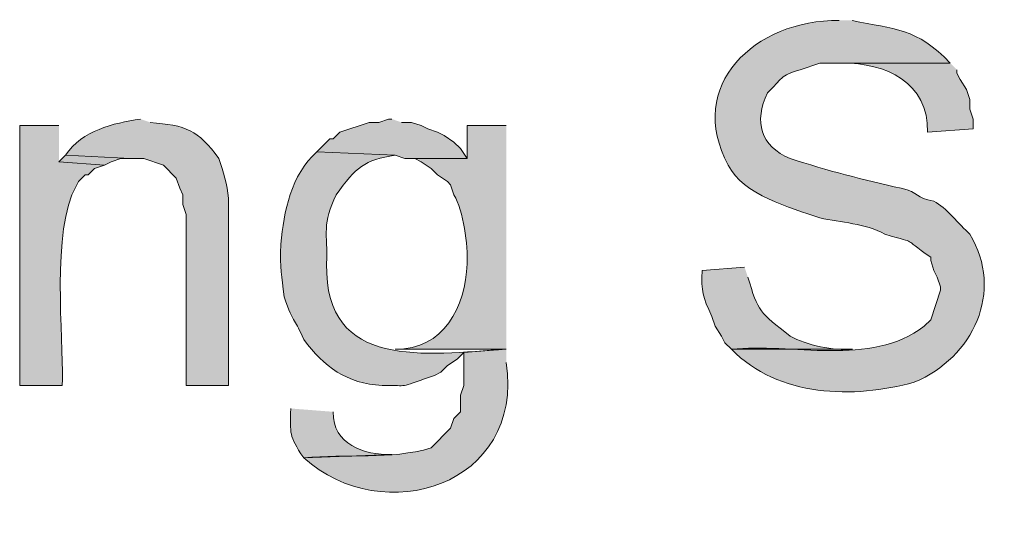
# Model space of a CAD drawing. Header units: inches. Extents: x 1352 to 2050, y -1711 to -1289.
# Tile 125 of 256: x 1957 to 1963.34, y -1588.23 to -1584.95. Entities that reach past the tile are written whole.
import ezdxf

# ---------------------------------------------------------------- set-up
doc = ezdxf.new("R2010")
doc.units = ezdxf.units.IN
doc.header["$MEASUREMENT"] = 0
doc.layers.add('图层 1', color=7, linetype='Continuous')

# ---------------------------------------------------------------- blocks, each defined once
blk = doc.blocks.new('block 10')
at = {"layer": '图层 1', "true_color": 0x221814}
h = blk.add_hatch(color=250, dxfattribs=at)
edge = h.paths.add_edge_path()
edge.add_spline(control_points=[(1962.2788, -1584.9534), (1961.7331, -1584.9489), (1961.2877, -1585.3744), (1961.5643, -1585.8849), (1961.6577, -1586.0758), (1961.9636, -1586.1609), (1962.1528, -1586.2239), (1962.2919, -1586.2556), (1962.4428, -1586.2577), (1962.5731, -1586.3294), (1962.8108, -1586.4017), (1962.6606, -1586.3362), (1962.8673, -1586.4775), (1962.8673, -1586.4775), (1962.8673, -1586.4985), (1962.8673, -1586.4985), (1962.8673, -1586.4985), (1962.8886, -1586.5622), (1962.8886, -1586.5622), (1962.8886, -1586.5622), (1962.9093, -1586.605), (1962.9093, -1586.605), (1962.9093, -1586.605), (1962.9307, -1586.6677), (1962.9307, -1586.6677), (1962.9307, -1586.6677), (1962.9307, -1586.689), (1962.9307, -1586.689), (1962.9307, -1586.689), (1962.8673, -1586.8795), (1962.8673, -1586.8795), (1962.8673, -1586.8795), (1962.8252, -1586.9219), (1962.8252, -1586.9219), (1962.4821, -1587.1858), (1961.965, -1587.0273), (1961.5847, -1587.0701), (1961.8892, -1587.3798), (1962.3684, -1587.3894), (1962.7618, -1587.2823), (1963.1422, -1587.1231), (1963.3413, -1586.699), (1963.1194, -1586.3294), (1963.0505, -1586.268), (1962.9658, -1586.1557), (1962.8886, -1586.1178), (1962.7667, -1586.0944), (1962.7991, -1586.0627), (1962.6778, -1586.0331), (1962.4401, -1585.9828), (1962.1979, -1585.918), (1961.9629, -1585.8429), (1961.769, -1585.7613), (1961.7294, -1585.6073), (1961.8158, -1585.4192), (1961.9095, -1585.333), (1961.8978, -1585.3048), (1962.026, -1585.271), (1962.026, -1585.271), (1962.1528, -1585.2286), (1962.1528, -1585.2286), (1962.1528, -1585.2286), (1962.993, -1585.2286), (1962.993, -1585.2286), (1962.777, -1584.9995), (1962.6337, -1585.013), (1962.3626, -1584.9534)], knot_values=[0, 0, 0, 0, 0.352778, 0.352778, 0.352778, 0.705556, 0.705556, 0.705556, 1.058333, 1.058333, 1.058333, 1.411111, 1.411111, 1.411111, 1.763889, 1.763889, 1.763889, 2.116667, 2.116667, 2.116667, 2.469444, 2.469444, 2.469444, 2.822222, 2.822222, 2.822222, 3.175, 3.175, 3.175, 3.527778, 3.527778, 3.527778, 3.880556, 3.880556, 3.880556, 4.233333, 4.233333, 4.233333, 4.586111, 4.586111, 4.586111, 4.938889, 4.938889, 4.938889, 5.291667, 5.291667, 5.291667, 5.644444, 5.644444, 5.644444, 5.997222, 5.997222, 5.997222, 6.35, 6.35, 6.35, 6.702778, 6.702778, 6.702778, 7.055556, 7.055556, 7.055556, 7.408333, 7.408333, 7.408333, 7.761111, 7.761111, 7.761111, 7.761111], degree=3, periodic=0)
edge.add_line((1962.3626, -1584.9534), (1962.2788, -1584.9534))
h = blk.add_hatch(color=250, dxfattribs=at)
edge = h.paths.add_edge_path()
edge.add_spline(control_points=[(1962.9934, -1585.2286), (1962.9934, -1585.2286), (1962.2995, -1585.2286), (1962.2995, -1585.2286), (1962.5731, -1585.2242), (1962.8583, -1585.3544), (1962.8459, -1585.6731), (1962.8459, -1585.6731), (1963.1401, -1585.6521), (1963.1401, -1585.6521), (1963.1401, -1585.6521), (1963.1401, -1585.5887), (1963.1401, -1585.5887), (1963.1401, -1585.5887), (1963.1191, -1585.5249), (1963.1191, -1585.5249), (1963.1191, -1585.5249), (1963.1191, -1585.4615), (1963.1191, -1585.4615), (1963.1191, -1585.4615), (1963.0981, -1585.3978), (1963.0981, -1585.3978), (1963.0981, -1585.3978), (1963.0564, -1585.3344), (1963.0564, -1585.3344), (1963.0564, -1585.3344), (1963.0354, -1585.2924), (1963.0354, -1585.2924), (1963.0354, -1585.2924), (1963.0354, -1585.271), (1963.0354, -1585.271)], knot_values=[0, 0, 0, 0, 0.352778, 0.352778, 0.352778, 0.705556, 0.705556, 0.705556, 1.058333, 1.058333, 1.058333, 1.411111, 1.411111, 1.411111, 1.763889, 1.763889, 1.763889, 2.116667, 2.116667, 2.116667, 2.469444, 2.469444, 2.469444, 2.822222, 2.822222, 2.822222, 3.175, 3.175, 3.175, 3.527778, 3.527778, 3.527778, 3.527778], degree=3, periodic=0)
edge.add_line((1963.0354, -1585.271), (1962.9934, -1585.2286))
h = blk.add_hatch(color=250, dxfattribs=at)
edge = h.paths.add_edge_path()
edge.add_spline(control_points=[(1957.2545, -1585.6307), (1957.2545, -1585.6307), (1957.0023, -1585.6307), (1957.0023, -1585.6307), (1957.0023, -1585.6307), (1957.0023, -1587.3029), (1957.0023, -1587.3029), (1957.0023, -1587.3029), (1957.2759, -1587.3029), (1957.2759, -1587.3029), (1957.2928, -1587.1155), (1957.2073, -1586.4058), (1957.3382, -1586.0758), (1957.3382, -1586.0758), (1957.3592, -1586.0331), (1957.3592, -1586.0331), (1957.3592, -1586.0331), (1957.3803, -1585.991), (1957.3803, -1585.991), (1957.3803, -1585.991), (1957.4233, -1585.9483), (1957.4233, -1585.9483), (1957.4233, -1585.9483), (1957.4433, -1585.9483), (1957.4433, -1585.9483), (1957.4433, -1585.9483), (1957.485, -1585.906), (1957.485, -1585.906), (1957.485, -1585.906), (1957.5487, -1585.8849), (1957.5487, -1585.8849), (1957.5487, -1585.8849), (1957.2545, -1585.8636), (1957.2545, -1585.8636)], knot_values=[0, 0, 0, 0, 0.352778, 0.352778, 0.352778, 0.705556, 0.705556, 0.705556, 1.058333, 1.058333, 1.058333, 1.411111, 1.411111, 1.411111, 1.763889, 1.763889, 1.763889, 2.116667, 2.116667, 2.116667, 2.469444, 2.469444, 2.469444, 2.822222, 2.822222, 2.822222, 3.175, 3.175, 3.175, 3.527778, 3.527778, 3.527778, 3.880556, 3.880556, 3.880556, 3.880556], degree=3, periodic=0)
edge.add_line((1957.2545, -1585.8636), (1957.2545, -1585.6307))
h = blk.add_hatch(color=250, dxfattribs=at)
edge = h.paths.add_edge_path()
edge.add_spline(control_points=[(1957.7802, -1585.5883), (1957.5994, -1585.6166), (1957.4099, -1585.6593), (1957.2965, -1585.8212), (1957.2965, -1585.8212), (1957.7165, -1585.8429), (1957.7165, -1585.8429), (1957.7165, -1585.8429), (1957.8016, -1585.8429), (1957.8016, -1585.8429), (1957.8016, -1585.8429), (1957.9277, -1585.8849), (1957.9277, -1585.8849), (1957.9277, -1585.8849), (1958.0107, -1585.9693), (1958.0107, -1585.9693), (1958.0107, -1585.9693), (1958.0324, -1586.0331), (1958.0324, -1586.0331), (1958.0324, -1586.0331), (1958.0527, -1586.0755), (1958.0527, -1586.0755), (1958.0527, -1586.0755), (1958.0527, -1586.1392), (1958.0527, -1586.1392), (1958.0527, -1586.1392), (1958.0745, -1586.2022), (1958.0745, -1586.2022), (1958.0745, -1586.2022), (1958.0745, -1587.3029), (1958.0745, -1587.3029), (1958.0745, -1587.3029), (1958.347, -1587.3029), (1958.347, -1587.3029), (1958.347, -1587.3029), (1958.347, -1586.0965), (1958.347, -1586.0965), (1958.339, -1586.011), (1958.3135, -1585.9263), (1958.2846, -1585.8429), (1958.1496, -1585.6555), (1958.0714, -1585.63), (1957.8429, -1585.61)], knot_values=[0, 0, 0, 0, 0.352778, 0.352778, 0.352778, 0.705556, 0.705556, 0.705556, 1.058333, 1.058333, 1.058333, 1.411111, 1.411111, 1.411111, 1.763889, 1.763889, 1.763889, 2.116667, 2.116667, 2.116667, 2.469444, 2.469444, 2.469444, 2.822222, 2.822222, 2.822222, 3.175, 3.175, 3.175, 3.527778, 3.527778, 3.527778, 3.880556, 3.880556, 3.880556, 4.233333, 4.233333, 4.233333, 4.586111, 4.586111, 4.586111, 4.938889, 4.938889, 4.938889, 4.938889], degree=3, periodic=0)
edge.add_line((1957.8429, -1585.61), (1957.7802, -1585.5883))
for points in [[(1959.3987, -1585.5883), (1959.377, -1585.5883), (1959.3147, -1585.61), (1959.2513, -1585.61), (1959.0625, -1585.6731), (1959.0205, -1585.7154), (1958.9991, -1585.7154), (1958.9151, -1585.8002), (1959.4201, -1585.8212), (1959.4825, -1585.8429), (1959.8824, -1585.8429), (1959.8404, -1585.7788), (1959.7984, -1585.7368), (1959.7357, -1585.6948), (1959.693, -1585.6731), (1959.6292, -1585.6521), (1959.5875, -1585.6307), (1959.5245, -1585.61), (1959.4614, -1585.61)], [(1957.2965, -1585.8212), (1957.2545, -1585.8636), (1957.5487, -1585.8849), (1957.5908, -1585.8636), (1957.6541, -1585.8429), (1957.7165, -1585.8429)]]:
    blk.add_hatch(color=250, dxfattribs=at).paths.add_polyline_path(points)
h = blk.add_hatch(color=250, dxfattribs=at)
edge = h.paths.add_edge_path()
edge.add_spline(control_points=[(1960.1346, -1585.6307), (1960.1346, -1585.6307), (1959.8824, -1585.6307), (1959.8824, -1585.6307), (1959.8824, -1585.6307), (1959.8824, -1585.8429), (1959.8824, -1585.8429), (1959.8824, -1585.8429), (1959.5455, -1585.8429), (1959.5455, -1585.8429), (1959.5455, -1585.8429), (1959.5875, -1585.8636), (1959.5875, -1585.8636), (1959.5875, -1585.8636), (1959.6509, -1585.906), (1959.6509, -1585.906), (1959.6509, -1585.906), (1959.693, -1585.9483), (1959.693, -1585.9483), (1959.693, -1585.9483), (1959.7557, -1585.991), (1959.7557, -1585.991), (1959.7557, -1585.991), (1959.7767, -1586.0117), (1959.7767, -1586.0117), (1959.7767, -1586.0117), (1959.7984, -1586.0758), (1959.7984, -1586.0758), (1959.8594, -1586.1791), (1959.8907, -1586.4017), (1959.8824, -1586.5202), (1959.8738, -1586.7944), (1959.7312, -1587.0742), (1959.4201, -1587.0701), (1959.4201, -1587.0701), (1960.1346, -1587.0701), (1960.1346, -1587.0701)], knot_values=[0, 0, 0, 0, 0.352778, 0.352778, 0.352778, 0.705556, 0.705556, 0.705556, 1.058333, 1.058333, 1.058333, 1.411111, 1.411111, 1.411111, 1.763889, 1.763889, 1.763889, 2.116667, 2.116667, 2.116667, 2.469444, 2.469444, 2.469444, 2.822222, 2.822222, 2.822222, 3.175, 3.175, 3.175, 3.527778, 3.527778, 3.527778, 3.880556, 3.880556, 3.880556, 4.233333, 4.233333, 4.233333, 4.233333], degree=3, periodic=0)
edge.add_line((1960.1346, -1587.0701), (1960.1346, -1585.6307))
h = blk.add_hatch(color=250, dxfattribs=at)
edge = h.paths.add_edge_path()
edge.add_spline(control_points=[(1958.9151, -1585.8002), (1958.7493, -1585.9487), (1958.7021, -1586.1816), (1958.6842, -1586.3927), (1958.6756, -1586.5619), (1958.6915, -1586.587), (1958.7046, -1586.7317), (1958.7697, -1586.9195), (1958.7752, -1586.8744), (1958.8313, -1587.0067), (1958.9598, -1587.1831), (1959.1104, -1587.2912), (1959.335, -1587.3029), (1959.4952, -1587.3002), (1959.4411, -1587.3215), (1959.6089, -1587.2609), (1959.6089, -1587.2609), (1959.6723, -1587.2396), (1959.6723, -1587.2396), (1959.6723, -1587.2396), (1959.7143, -1587.2182), (1959.7143, -1587.2182), (1959.7143, -1587.2182), (1959.7557, -1587.1755), (1959.7557, -1587.1755), (1959.7557, -1587.1755), (1959.8194, -1587.1334), (1959.8194, -1587.1334), (1959.8194, -1587.1334), (1959.8618, -1587.0914), (1959.8618, -1587.0914), (1959.8618, -1587.0914), (1960.1346, -1587.0701), (1960.1346, -1587.0701), (1959.6175, -1587.1024), (1958.9647, -1587.2072), (1958.9784, -1586.5199), (1958.9857, -1586.3218), (1958.9454, -1586.2632), (1959.0408, -1586.0751), (1959.1665, -1585.8973), (1959.2224, -1585.8519), (1959.4201, -1585.8215)], knot_values=[0, 0, 0, 0, 0.352778, 0.352778, 0.352778, 0.705556, 0.705556, 0.705556, 1.058333, 1.058333, 1.058333, 1.411111, 1.411111, 1.411111, 1.763889, 1.763889, 1.763889, 2.116667, 2.116667, 2.116667, 2.469444, 2.469444, 2.469444, 2.822222, 2.822222, 2.822222, 3.175, 3.175, 3.175, 3.527778, 3.527778, 3.527778, 3.880556, 3.880556, 3.880556, 4.233333, 4.233333, 4.233333, 4.586111, 4.586111, 4.586111, 4.938889, 4.938889, 4.938889, 4.938889], degree=3, periodic=0)
edge.add_line((1959.4201, -1585.8215), (1958.9151, -1585.8002))
h = blk.add_hatch(color=250, dxfattribs=at)
edge = h.paths.add_edge_path()
edge.add_spline(control_points=[(1961.6691, -1586.5409), (1961.6691, -1586.5409), (1961.3962, -1586.5622), (1961.3962, -1586.5622), (1961.3893, -1586.7011), (1961.3993, -1586.7283), (1961.4586, -1586.8585), (1961.4586, -1586.8585), (1961.4796, -1586.9219), (1961.4796, -1586.9219), (1961.4796, -1586.9219), (1961.5216, -1586.9853), (1961.5216, -1586.9853), (1961.5216, -1586.9853), (1961.543, -1587.0277), (1961.543, -1587.0277), (1961.543, -1587.0277), (1961.585, -1587.0701), (1961.585, -1587.0701), (1961.585, -1587.0701), (1962.3629, -1587.0701), (1962.3629, -1587.0701), (1962.2451, -1587.0783), (1962.0666, -1587.0452), (1961.9633, -1586.9853), (1961.7672, -1586.8323), (1961.7552, -1586.8306), (1961.6904, -1586.605)], knot_values=[0, 0, 0, 0, 0.352778, 0.352778, 0.352778, 0.705556, 0.705556, 0.705556, 1.058333, 1.058333, 1.058333, 1.411111, 1.411111, 1.411111, 1.763889, 1.763889, 1.763889, 2.116667, 2.116667, 2.116667, 2.469444, 2.469444, 2.469444, 2.822222, 2.822222, 2.822222, 3.175, 3.175, 3.175, 3.175], degree=3, periodic=0)
edge.add_line((1961.6904, -1586.605), (1961.6691, -1586.5409))
h = blk.add_hatch(color=250, dxfattribs=at)
edge = h.paths.add_edge_path()
edge.add_spline(control_points=[(1960.1346, -1587.0701), (1960.1346, -1587.0701), (1959.8618, -1587.0914), (1959.8618, -1587.0914), (1959.8618, -1587.0914), (1959.8618, -1587.3029), (1959.8618, -1587.3029), (1959.8618, -1587.3029), (1959.8404, -1587.3663), (1959.8404, -1587.3663), (1959.8404, -1587.3663), (1959.8404, -1587.4724), (1959.8404, -1587.4724), (1959.8404, -1587.4724), (1959.7984, -1587.5145), (1959.7984, -1587.5145), (1959.7984, -1587.5145), (1959.7767, -1587.5779), (1959.7767, -1587.5779), (1959.7767, -1587.5779), (1959.6509, -1587.7053), (1959.6509, -1587.7053), (1959.3877, -1587.7825), (1959.1052, -1587.7422), (1958.8317, -1587.7687), (1959.3388, -1588.2286), (1960.2531, -1587.9489), (1960.1346, -1587.1548)], knot_values=[0, 0, 0, 0, 0.352778, 0.352778, 0.352778, 0.705556, 0.705556, 0.705556, 1.058333, 1.058333, 1.058333, 1.411111, 1.411111, 1.411111, 1.763889, 1.763889, 1.763889, 2.116667, 2.116667, 2.116667, 2.469444, 2.469444, 2.469444, 2.822222, 2.822222, 2.822222, 3.175, 3.175, 3.175, 3.175], degree=3, periodic=0)
edge.add_line((1960.1346, -1587.1548), (1960.1346, -1587.0701))
h = blk.add_hatch(color=250, dxfattribs=at)
edge = h.paths.add_edge_path()
edge.add_spline(control_points=[(1958.7469, -1587.4511), (1958.7476, -1587.6213), (1958.7297, -1587.6185), (1958.831, -1587.7687), (1958.831, -1587.7687), (1959.3987, -1587.7474), (1959.3987, -1587.7474), (1959.2155, -1587.7508), (1959.0184, -1587.6829), (1959.0201, -1587.4724)], knot_values=[0, 0, 0, 0, 0.352778, 0.352778, 0.352778, 0.705556, 0.705556, 0.705556, 1.058333, 1.058333, 1.058333, 1.058333], degree=3, periodic=0)
edge.add_line((1959.0201, -1587.4724), (1958.7469, -1587.4511))
at = {"layer": '图层 1', "lineweight": 0}
for points in [[(1959.3987, -1585.5883), (1959.377, -1585.5883), (1959.3147, -1585.61), (1959.2513, -1585.61), (1959.0625, -1585.6731), (1959.0205, -1585.7154), (1958.9991, -1585.7154), (1958.9151, -1585.8002), (1959.4201, -1585.8212), (1959.4825, -1585.8429), (1959.8824, -1585.8429), (1959.8404, -1585.7788), (1959.7984, -1585.7368), (1959.7357, -1585.6948), (1959.693, -1585.6731), (1959.6292, -1585.6521), (1959.5875, -1585.6307), (1959.5245, -1585.61), (1959.4614, -1585.61)], [(1957.2965, -1585.8212), (1957.2545, -1585.8636), (1957.5487, -1585.8849), (1957.5908, -1585.8636), (1957.6541, -1585.8429), (1957.7165, -1585.8429)]]:
    blk.add_lwpolyline(points, dxfattribs=at)
for points, knots in [([(1962.2788, -1584.9534), (1961.7331, -1584.9489), (1961.2877, -1585.3744), (1961.5643, -1585.8849), (1961.6577, -1586.0758), (1961.9636, -1586.1609), (1962.1528, -1586.2239), (1962.2919, -1586.2556), (1962.4428, -1586.2577), (1962.5731, -1586.3294), (1962.8108, -1586.4017), (1962.6606, -1586.3362), (1962.8673, -1586.4775), (1962.8673, -1586.4775), (1962.8673, -1586.4985), (1962.8673, -1586.4985), (1962.8673, -1586.4985), (1962.8886, -1586.5622), (1962.8886, -1586.5622), (1962.8886, -1586.5622), (1962.9093, -1586.605), (1962.9093, -1586.605), (1962.9093, -1586.605), (1962.9307, -1586.6677), (1962.9307, -1586.6677), (1962.9307, -1586.6677), (1962.9307, -1586.689), (1962.9307, -1586.689), (1962.9307, -1586.689), (1962.8673, -1586.8795), (1962.8673, -1586.8795), (1962.8673, -1586.8795), (1962.8252, -1586.9219), (1962.8252, -1586.9219), (1962.4821, -1587.1858), (1961.965, -1587.0273), (1961.5847, -1587.0701), (1961.8892, -1587.3798), (1962.3684, -1587.3894), (1962.7618, -1587.2823), (1963.1422, -1587.1231), (1963.3413, -1586.699), (1963.1194, -1586.3294), (1963.0505, -1586.268), (1962.9658, -1586.1557), (1962.8886, -1586.1178), (1962.7667, -1586.0944), (1962.7991, -1586.0627), (1962.6778, -1586.0331), (1962.4401, -1585.9828), (1962.1979, -1585.918), (1961.9629, -1585.8429), (1961.769, -1585.7613), (1961.7294, -1585.6073), (1961.8158, -1585.4192), (1961.9095, -1585.333), (1961.8978, -1585.3048), (1962.026, -1585.271), (1962.026, -1585.271), (1962.1528, -1585.2286), (1962.1528, -1585.2286), (1962.1528, -1585.2286), (1962.993, -1585.2286), (1962.993, -1585.2286), (1962.777, -1584.9995), (1962.6337, -1585.013), (1962.3626, -1584.9534)], [0, 0, 0, 0, 1, 1, 1, 2, 2, 2, 3, 3, 3, 4, 4, 4, 5, 5, 5, 6, 6, 6, 7, 7, 7, 8, 8, 8, 9, 9, 9, 10, 10, 10, 11, 11, 11, 12, 12, 12, 13, 13, 13, 14, 14, 14, 15, 15, 15, 16, 16, 16, 17, 17, 17, 18, 18, 18, 19, 19, 19, 20, 20, 20, 21, 21, 21, 22, 22, 22, 22]), ([(1962.9934, -1585.2286), (1962.9934, -1585.2286), (1962.2995, -1585.2286), (1962.2995, -1585.2286), (1962.5731, -1585.2242), (1962.8583, -1585.3544), (1962.8459, -1585.6731), (1962.8459, -1585.6731), (1963.1401, -1585.6521), (1963.1401, -1585.6521), (1963.1401, -1585.6521), (1963.1401, -1585.5887), (1963.1401, -1585.5887), (1963.1401, -1585.5887), (1963.1191, -1585.5249), (1963.1191, -1585.5249), (1963.1191, -1585.5249), (1963.1191, -1585.4615), (1963.1191, -1585.4615), (1963.1191, -1585.4615), (1963.0981, -1585.3978), (1963.0981, -1585.3978), (1963.0981, -1585.3978), (1963.0564, -1585.3344), (1963.0564, -1585.3344), (1963.0564, -1585.3344), (1963.0354, -1585.2924), (1963.0354, -1585.2924), (1963.0354, -1585.2924), (1963.0354, -1585.271), (1963.0354, -1585.271)], [0, 0, 0, 0, 1, 1, 1, 2, 2, 2, 3, 3, 3, 4, 4, 4, 5, 5, 5, 6, 6, 6, 7, 7, 7, 8, 8, 8, 9, 9, 9, 10, 10, 10, 10]), ([(1957.2545, -1585.6307), (1957.2545, -1585.6307), (1957.0023, -1585.6307), (1957.0023, -1585.6307), (1957.0023, -1585.6307), (1957.0023, -1587.3029), (1957.0023, -1587.3029), (1957.0023, -1587.3029), (1957.2759, -1587.3029), (1957.2759, -1587.3029), (1957.2928, -1587.1155), (1957.2073, -1586.4058), (1957.3382, -1586.0758), (1957.3382, -1586.0758), (1957.3592, -1586.0331), (1957.3592, -1586.0331), (1957.3592, -1586.0331), (1957.3803, -1585.991), (1957.3803, -1585.991), (1957.3803, -1585.991), (1957.4233, -1585.9483), (1957.4233, -1585.9483), (1957.4233, -1585.9483), (1957.4433, -1585.9483), (1957.4433, -1585.9483), (1957.4433, -1585.9483), (1957.485, -1585.906), (1957.485, -1585.906), (1957.485, -1585.906), (1957.5487, -1585.8849), (1957.5487, -1585.8849), (1957.5487, -1585.8849), (1957.2545, -1585.8636), (1957.2545, -1585.8636)], [0, 0, 0, 0, 1, 1, 1, 2, 2, 2, 3, 3, 3, 4, 4, 4, 5, 5, 5, 6, 6, 6, 7, 7, 7, 8, 8, 8, 9, 9, 9, 10, 10, 10, 11, 11, 11, 11]), ([(1957.7802, -1585.5883), (1957.5994, -1585.6166), (1957.4099, -1585.6593), (1957.2965, -1585.8212), (1957.2965, -1585.8212), (1957.7165, -1585.8429), (1957.7165, -1585.8429), (1957.7165, -1585.8429), (1957.8016, -1585.8429), (1957.8016, -1585.8429), (1957.8016, -1585.8429), (1957.9277, -1585.8849), (1957.9277, -1585.8849), (1957.9277, -1585.8849), (1958.0107, -1585.9693), (1958.0107, -1585.9693), (1958.0107, -1585.9693), (1958.0324, -1586.0331), (1958.0324, -1586.0331), (1958.0324, -1586.0331), (1958.0527, -1586.0755), (1958.0527, -1586.0755), (1958.0527, -1586.0755), (1958.0527, -1586.1392), (1958.0527, -1586.1392), (1958.0527, -1586.1392), (1958.0745, -1586.2022), (1958.0745, -1586.2022), (1958.0745, -1586.2022), (1958.0745, -1587.3029), (1958.0745, -1587.3029), (1958.0745, -1587.3029), (1958.347, -1587.3029), (1958.347, -1587.3029), (1958.347, -1587.3029), (1958.347, -1586.0965), (1958.347, -1586.0965), (1958.339, -1586.011), (1958.3135, -1585.9263), (1958.2846, -1585.8429), (1958.1496, -1585.6555), (1958.0714, -1585.63), (1957.8429, -1585.61)], [0, 0, 0, 0, 1, 1, 1, 2, 2, 2, 3, 3, 3, 4, 4, 4, 5, 5, 5, 6, 6, 6, 7, 7, 7, 8, 8, 8, 9, 9, 9, 10, 10, 10, 11, 11, 11, 12, 12, 12, 13, 13, 13, 14, 14, 14, 14]), ([(1960.1346, -1585.6307), (1960.1346, -1585.6307), (1959.8824, -1585.6307), (1959.8824, -1585.6307), (1959.8824, -1585.6307), (1959.8824, -1585.8429), (1959.8824, -1585.8429), (1959.8824, -1585.8429), (1959.5455, -1585.8429), (1959.5455, -1585.8429), (1959.5455, -1585.8429), (1959.5875, -1585.8636), (1959.5875, -1585.8636), (1959.5875, -1585.8636), (1959.6509, -1585.906), (1959.6509, -1585.906), (1959.6509, -1585.906), (1959.693, -1585.9483), (1959.693, -1585.9483), (1959.693, -1585.9483), (1959.7557, -1585.991), (1959.7557, -1585.991), (1959.7557, -1585.991), (1959.7767, -1586.0117), (1959.7767, -1586.0117), (1959.7767, -1586.0117), (1959.7984, -1586.0758), (1959.7984, -1586.0758), (1959.8594, -1586.1791), (1959.8907, -1586.4017), (1959.8824, -1586.5202), (1959.8738, -1586.7944), (1959.7312, -1587.0742), (1959.4201, -1587.0701), (1959.4201, -1587.0701), (1960.1346, -1587.0701), (1960.1346, -1587.0701)], [0, 0, 0, 0, 1, 1, 1, 2, 2, 2, 3, 3, 3, 4, 4, 4, 5, 5, 5, 6, 6, 6, 7, 7, 7, 8, 8, 8, 9, 9, 9, 10, 10, 10, 11, 11, 11, 12, 12, 12, 12]), ([(1958.9151, -1585.8002), (1958.7493, -1585.9487), (1958.7021, -1586.1816), (1958.6842, -1586.3927), (1958.6756, -1586.5619), (1958.6915, -1586.587), (1958.7046, -1586.7317), (1958.7697, -1586.9195), (1958.7752, -1586.8744), (1958.8313, -1587.0067), (1958.9598, -1587.1831), (1959.1104, -1587.2912), (1959.335, -1587.3029), (1959.4952, -1587.3002), (1959.4411, -1587.3215), (1959.6089, -1587.2609), (1959.6089, -1587.2609), (1959.6723, -1587.2396), (1959.6723, -1587.2396), (1959.6723, -1587.2396), (1959.7143, -1587.2182), (1959.7143, -1587.2182), (1959.7143, -1587.2182), (1959.7557, -1587.1755), (1959.7557, -1587.1755), (1959.7557, -1587.1755), (1959.8194, -1587.1334), (1959.8194, -1587.1334), (1959.8194, -1587.1334), (1959.8618, -1587.0914), (1959.8618, -1587.0914), (1959.8618, -1587.0914), (1960.1346, -1587.0701), (1960.1346, -1587.0701), (1959.6175, -1587.1024), (1958.9647, -1587.2072), (1958.9784, -1586.5199), (1958.9857, -1586.3218), (1958.9454, -1586.2632), (1959.0408, -1586.0751), (1959.1665, -1585.8973), (1959.2224, -1585.8519), (1959.4201, -1585.8215)], [0, 0, 0, 0, 1, 1, 1, 2, 2, 2, 3, 3, 3, 4, 4, 4, 5, 5, 5, 6, 6, 6, 7, 7, 7, 8, 8, 8, 9, 9, 9, 10, 10, 10, 11, 11, 11, 12, 12, 12, 13, 13, 13, 14, 14, 14, 14]), ([(1961.6691, -1586.5409), (1961.6691, -1586.5409), (1961.3962, -1586.5622), (1961.3962, -1586.5622), (1961.3893, -1586.7011), (1961.3993, -1586.7283), (1961.4586, -1586.8585), (1961.4586, -1586.8585), (1961.4796, -1586.9219), (1961.4796, -1586.9219), (1961.4796, -1586.9219), (1961.5216, -1586.9853), (1961.5216, -1586.9853), (1961.5216, -1586.9853), (1961.543, -1587.0277), (1961.543, -1587.0277), (1961.543, -1587.0277), (1961.585, -1587.0701), (1961.585, -1587.0701), (1961.585, -1587.0701), (1962.3629, -1587.0701), (1962.3629, -1587.0701), (1962.2451, -1587.0783), (1962.0666, -1587.0452), (1961.9633, -1586.9853), (1961.7672, -1586.8323), (1961.7552, -1586.8306), (1961.6904, -1586.605)], [0, 0, 0, 0, 1, 1, 1, 2, 2, 2, 3, 3, 3, 4, 4, 4, 5, 5, 5, 6, 6, 6, 7, 7, 7, 8, 8, 8, 9, 9, 9, 9]), ([(1960.1346, -1587.0701), (1960.1346, -1587.0701), (1959.8618, -1587.0914), (1959.8618, -1587.0914), (1959.8618, -1587.0914), (1959.8618, -1587.3029), (1959.8618, -1587.3029), (1959.8618, -1587.3029), (1959.8404, -1587.3663), (1959.8404, -1587.3663), (1959.8404, -1587.3663), (1959.8404, -1587.4724), (1959.8404, -1587.4724), (1959.8404, -1587.4724), (1959.7984, -1587.5145), (1959.7984, -1587.5145), (1959.7984, -1587.5145), (1959.7767, -1587.5779), (1959.7767, -1587.5779), (1959.7767, -1587.5779), (1959.6509, -1587.7053), (1959.6509, -1587.7053), (1959.3877, -1587.7825), (1959.1052, -1587.7422), (1958.8317, -1587.7687), (1959.3388, -1588.2286), (1960.2531, -1587.9489), (1960.1346, -1587.1548)], [0, 0, 0, 0, 1, 1, 1, 2, 2, 2, 3, 3, 3, 4, 4, 4, 5, 5, 5, 6, 6, 6, 7, 7, 7, 8, 8, 8, 9, 9, 9, 9]), ([(1958.7469, -1587.4511), (1958.7476, -1587.6213), (1958.7297, -1587.6185), (1958.831, -1587.7687), (1958.831, -1587.7687), (1959.3987, -1587.7474), (1959.3987, -1587.7474), (1959.2155, -1587.7508), (1959.0184, -1587.6829), (1959.0201, -1587.4724)], [0, 0, 0, 0, 1, 1, 1, 2, 2, 2, 3, 3, 3, 3])]:
    blk.add_open_spline(points, degree=3, knots=knots, dxfattribs=at)
blk = doc.blocks.new('block 9')
at = {"layer": '图层 1'}
blk.add_blockref('block 10', (0, 0), dxfattribs=at)
blk = doc.blocks.new('block 2')
at = {"layer": '图层 1'}
blk.add_blockref('block 9', (0, 0), dxfattribs=at)

msp = doc.modelspace()

# ---------------------------------------------------------------- block references
at = {"layer": '图层 1'}
msp.add_blockref('block 2', (0, 0), dxfattribs=at)

doc.saveas('drawing.dxf')
